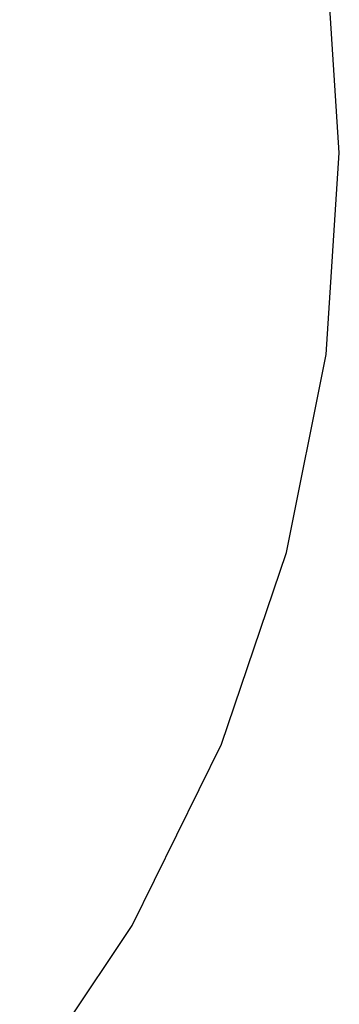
# Model space of a CAD drawing. Extents: x -795 to 1205, y -1287 to 1721.
# Tile 22 of 35: x 999 to 1205, y 170 to 808. Entities that reach past the tile are written whole.
import ezdxf

# ---------------------------------------------------------------- set-up
doc = ezdxf.new("R2010")
doc.units = 0
doc.layers.get('0').update_dxf_attribs({"linetype": 'CONTINUOUS'})

msp = doc.modelspace()

# ---------------------------------------------------------------- linework, layer by layer
for p, q in [((1205.17, 721.46), (1196.61, 851.98)), ((1196.61, 590.93), (1205.17, 721.46)), ((1171.09, 462.64), (1196.61, 590.93)), ((1129.05, 338.77), (1171.09, 462.64)), ((1071.19, 221.46), (1129.05, 338.77)), ((998.52, 112.69), (1071.19, 221.46))]:
    msp.add_line(p, q)

doc.saveas('drawing.dxf')
